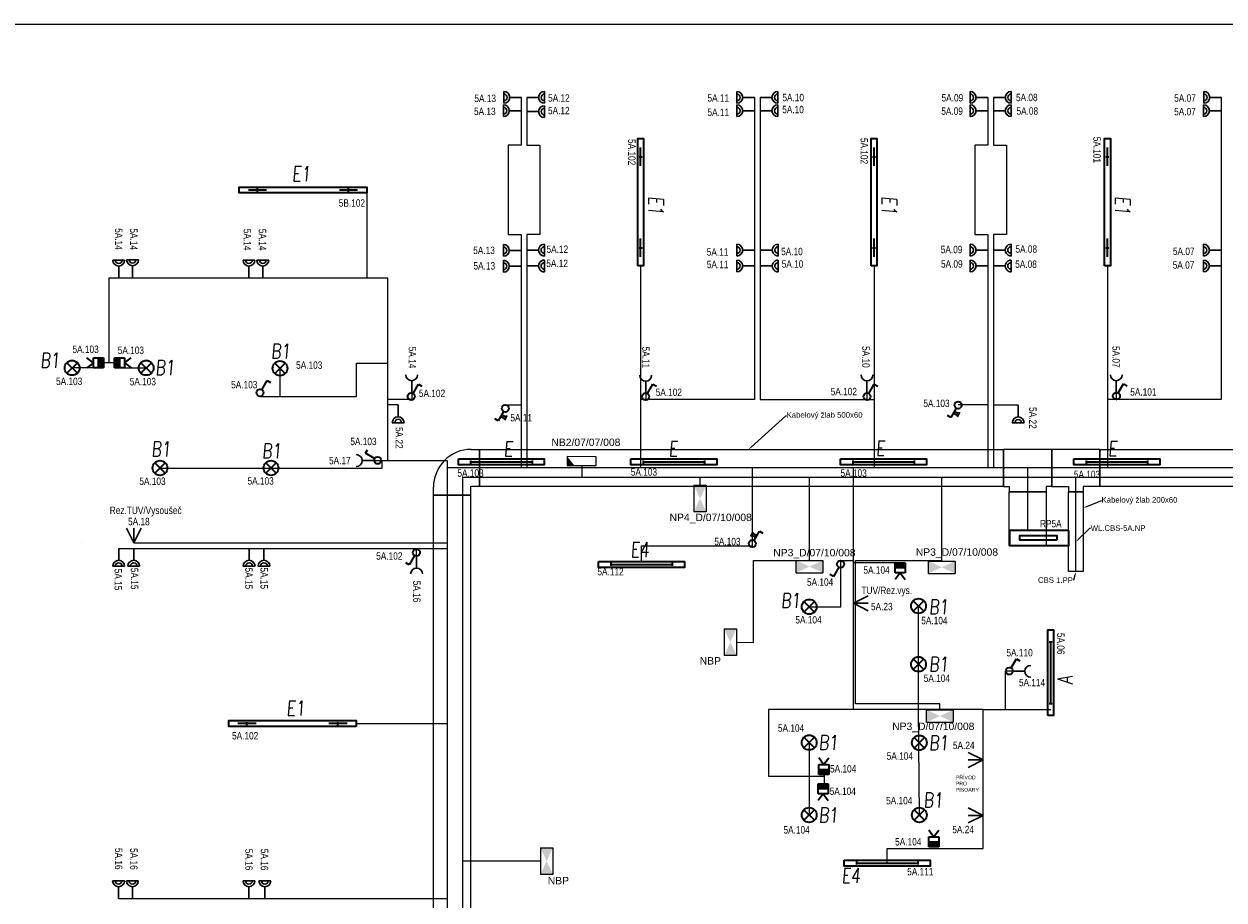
# Model space of a CAD drawing. Header units: millimetres. Extents: x 370888 to 505664, y 284292 to 447185.
# Tile 16 of 41: x 467278 to 483476, y 296150 to 307972. Entities that reach past the tile are written whole.
import ezdxf
from ezdxf import colors
from ezdxf.entities.mleader import LeaderData, LeaderLine
from ezdxf.enums import TextEntityAlignment as Align
from ezdxf.math import Vec2, Vec3

# ---------------------------------------------------------------- set-up
doc = ezdxf.new("R2010")
doc.units = ezdxf.units.MM
doc.header["$LTSCALE"] = 100
doc.layers.get('0').update_dxf_attribs({"color": 21, "linetype": 'CONTINUOUS'})
for name, color, linetype, lineweight in [('2DE_OBL', 91, 'CONTINUOUS', 35), ('2DE_OBL_L1', 91, 'CONTINUOUS', 35), ('E_KABELOVY ŽLAB', 36, 'CONTINUOUS', 25), ('E_NOUZOVÉ+PP OSVĚTLENÍ', 60, 'CONTINUOUS', 25), ('E_ROZVADĚČE', 1, 'CONTINUOUS', 35), ('E_SVĚTLA POPIS', 130, 'CONTINUOUS', 30), ('E_VEDENÍ SILNOPROUD', 50, 'CONTINUOUS', 25), ('E_VEDENÍ_CBS', 214, 'CONTINUOUS', 25), ('E_VYPINACE', 170, 'CONTINUOUS', 35), ('E_ZÁSUVKY POPIS', 111, 'CONTINUOUS', 30), ('E_ZÁSUVKY-DVOJITE', 7, 'CONTINUOUS', 30), ('E_ZÁSUVKY.OST.+VYVODY', 11, 'CONTINUOUS', 30), ('E_ŽLABY', 40, 'CONTINUOUS', 15), ('U1 LIGHTING', 10, 'CONTINUOUS', 35)]:
    doc.layers.add(name, color=color, linetype=linetype, lineweight=lineweight)
for name, color, linetype in [('BEZPECNOSTNE SVETLA', 80, 'CONTINUOUS'), ('E_RÁM', 253, 'CONTINUOUS'), ('GC3_MEP_E_LV_SECURITY LIGHT', 80, 'CONTINUOUS'), ('PIKTOGRAMY', 210, 'CONTINUOUS'), ('PRIPOJKA 230V', 1, 'CONTINUOUS'), ('ŽLAB', 7, 'CONTINUOUS')]:
    doc.layers.add(name, color=color, linetype=linetype)
doc.styles.add('ARIAL', font='arial.ttf')
doc.styles.add('CP_ATTR', font='ROMANS.SHX')
doc.styles.add('CS-ROMANS', font='romans.shx', dxfattribs={"width": 0.75, "oblique": 5})
doc.styles.get("Standard").update_dxf_attribs({"font": 'arial.ttf'})
doc.styles.add('V+P_01_B3_E_FP_001$0$BLOCK', font='romans.shx', dxfattribs={"width": 0.8})

# ---------------------------------------------------------------- blocks, each defined once
blk = doc.blocks.new('A$C3423193F')
at = {"color": 1, "linetype": 'ByBlock'}
for p, q in [((80, 240), (0, 240)), ((80, 240), (160, 240)), ((80, 160), (80, 0))]:
    blk.add_line(p, q, dxfattribs=at)
for radius in [80, 45.2]:
    blk.add_arc((80, 240), radius, 180, 0, dxfattribs=at)
blk = doc.blocks.new('zasuvka_jednoducha')
at = {"color": 1, "lineweight": 30}
blk.add_line((19281, 12983), (19281, 13143), dxfattribs=at)
blk.add_arc((19281, 12903), 80, 0, 180, dxfattribs=at)
blk = doc.blocks.new('*U30')
at = {"color": 0, "linetype": 'ByBlock'}
for p, q in [((24, 249.57), (96, 374.28)), ((96, 374.28), (143.56, 346.82))]:
    blk.add_line(p, q, dxfattribs=at)
blk.add_circle((0, 208), 48, dxfattribs=at)
blk = doc.blocks.new('prepinas-svetel-jednoduchy')
at = {"layer": 'E_VYPINACE', "rotation": 89.99999999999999}
blk.add_blockref('*U30', (208, 2), dxfattribs=at)
blk = doc.blocks.new('E')
at = {"layer": 'U1 LIGHTING', "style": 'CS-ROMANS', "oblique": 5, "width": 0.75}
blk.add_text('E', height=200, dxfattribs=at).set_placement((229480, 21709))
blk = doc.blocks.new('*U32', base_point=(28429, 5840))
at = {"linetype": 'ByBlock'}
blk.add_hatch(color=0, dxfattribs=at).paths.add_polyline_path([(28362, 5840), (28497, 5840), (28497, 5772), (28362, 5772)])
at = {"color": 0, "linetype": 'ByBlock'}
for p, q in [((28429, 5907), (28362, 5997)), ((28429, 5907), (28497, 5997)), ((28362, 5907), (28497, 5907)), ((28362, 5772), (28362, 5907)), ((28362, 5840), (28497, 5840)), ((28497, 5907), (28497, 5772)), ((28497, 5772), (28362, 5772))]:
    blk.add_line(p, q, dxfattribs=at)
blk = doc.blocks.new('pohybove-cidlo-svetla')
at = {"layer": 'E_VYPINACE', "rotation": 180}
blk.add_blockref('*U32', (-1, 30), dxfattribs=at)
blk = doc.blocks.new('*U28', base_point=(57391, -22719))
at = {"lineweight": 30, "ltscale": 0.1}
for p, q in [((57291, -22519), (57391, -22719)), ((57391, -22719), (57391, -22519)), ((57391, -22719), (57491, -22519))]:
    blk.add_line(p, q, dxfattribs=at)
blk = doc.blocks.new('pripojka 230V')
at = {"layer": 'PRIPOJKA 230V', "color": 1, "xscale": -1}
blk.add_blockref('*U28', (0, -2, -40), dxfattribs=at)
blk = doc.blocks.new('Rozvaděč')
at = {"layer": 'E_ROZVADĚČE'}
blk.add_lwpolyline([(2, 6), (802, 6), (802, 206), (2, 206), (2, 6)], dxfattribs=at)
blk.add_lwpolyline([(161, 134), (664, 134), (664, 73), (161, 73)], close=True, dxfattribs=at)
blk = doc.blocks.new('*U24')
at = {"color": 0, "linetype": 'ByBlock'}
for p, q in [((24, 249.57), (96, 374.28)), ((96, 374.28), (143.56, 346.82))]:
    blk.add_line(p, q, dxfattribs=at)
blk.add_circle((0, 208), 48, dxfattribs=at)
blk = doc.blocks.new('tlacitko_prepinac_svetla')
at = {"layer": 'E_VYPINACE'}
for points in [[(16875, 8774), (16940, 8744)], [(16888, 8798), (16951, 8769)], [(16930, 8722), (16960, 8787)]]:
    blk.add_lwpolyline(points, dxfattribs=at)
at = {"layer": 'E_VYPINACE', "rotation": 180}
blk.add_blockref('*U24', (16937, 9090), dxfattribs=at)
blk = doc.blocks.new('*U4374')
for p, q in [((120, 260), (120, 370)), ((120, 370), (620, 370)), ((620, 370), (620, 260)), ((0, -250), (0, 250)), ((0, 250), (110, 250)), ((110, -250), (0, -250))]:
    blk.add_line(p, q)
for radius in [510, 10]:
    blk.add_arc((110, 260), radius, 270, 0)
at = {"style": 'CP_ATTR', "flags": 9}
for tag in ['NAME', 'PRODUCER', 'PRODUCT-TYPE', 'ARTICLE', 'FLOW', 'NUMBER', 'SYSTEM', 'FORM', 'SIZE', 'OTHER']:
    blk.add_attdef(tag, (0, 0), '', height=0.0001, dxfattribs=at)
blk = doc.blocks.new('*U4376')
for p, q in [((0, -250), (0, 250)), ((0, 250), (10960, 250)), ((10960, 250), (10960, -250)), ((10960, -250), (0, -250))]:
    blk.add_line(p, q)
at = {"style": 'CP_ATTR', "flags": 9}
for tag in ['NAME', 'PRODUCER', 'PRODUCT-TYPE', 'ARTICLE', 'FLOW', 'NUMBER', 'SYSTEM', 'FORM', 'SIZE', 'OTHER']:
    blk.add_attdef(tag, (0, 0), '', height=0.0001, dxfattribs=at)
blk = doc.blocks.new('2DELLI009_CZ')
for p, q in [((-0.5, 0.1), (-0.5, -0.1)), ((-0.5, 0), (0.5, 0)), ((0.5, 0.1), (0.5, -0.1))]:
    blk.add_line(p, q)
blk.add_lwpolyline([(-0.7, 0.2), (0.7, 0.2), (0.7, -0.2), (-0.7, -0.2)], close=True)
at = {"linetype": 'ByBlock', "style": 'CP_ATTR', "flags": 9}
for tag, p in [('NAME', (-0.092, -0.018)), ('GROUP', (-0.092, -0.018)), ('NUMBER', (-0.092, -0.018)), ('PRODUCER', (-0.092, -0.018)), ('ARTICLE', (-0.092, -0.018)), ('CHARACTER', (-0.092, -0.018)), ('VOLTAGE', (-0.092, -0.019)), ('WEIGHT', (-0.092, -0.018)), ('OTHER', (-0.092, -0.018)), ('PRODUCT-TYPE', (-0.092, -0.019)), ('ORDER-NO', (-0.092, -0.019)), ('POWER', (-0.092, -0.019))]:
    blk.add_attdef(tag, text='', height=0.00005, dxfattribs=at).set_placement(p, align=Align.MIDDLE_LEFT)
blk = doc.blocks.new('*U48')
at = {"layer": 'GC3_MEP_E_LV_SECURITY LIGHT', "linetype": 'ByBlock'}
for p, q in [((135, 59), (-255, 61)), ((-255, 61), (-255, -59)), ((135, -61), (135, 59)), ((-255, -59), (135, -61))]:
    blk.add_line(p, q, dxfattribs=at)
at = {"layer": 'GC3_MEP_E_LV_SECURITY LIGHT'}
blk.add_solid([(-255, 61), (-255, -59), (-158, -60)], dxfattribs=at)
at = {"layer": 'BEZPECNOSTNE SVETLA', "style": 'ARIAL'}
blk.add_attdef('BEZ.SV', (52, -54), '', height=100, dxfattribs=at)
blk = doc.blocks.new('V+P_01_B3_E_FP_001$0$E-LI-35')
at = {"layer": 'E_NOUZOVÉ+PP OSVĚTLENÍ', "linetype": 'ByBlock'}
for p, q in [((-10.88, -1.92), (10.88, -1.92)), ((-10.88, -12.08), (-10.88, -1.92)), ((10.88, -1.92), (10.88, -12.08)), ((-10.88, -12.08), (10.88, -12.08))]:
    blk.add_line(p, q, dxfattribs=at)
at = {"layer": 'E_NOUZOVÉ+PP OSVĚTLENÍ'}
blk.add_solid([(-10.88, -12.08), (-10.88, -1.92), (10.88, -1.92), (10.88, -12.08)], dxfattribs=at)
at = {"layer": 'E_NOUZOVÉ+PP OSVĚTLENÍ', "style": 'V+P_01_B3_E_FP_001$0$BLOCK', "width": 0.8, "flags": 8}
for tag, p in [('DIVERS.1', (-17.93, -2.11)), ('DIVERS.2', (-16.41, -11.97))]:
    blk.add_attdef(tag, text='', height=7.25, dxfattribs=at).set_placement(p, align=Align.RIGHT)
at = {"layer": 'E_NOUZOVÉ+PP OSVĚTLENÍ', "style": 'V+P_01_B3_E_FP_001$0$BLOCK', "width": 0.8}
for tag, p, height, flags in [('BLOCKNAME', (-6.79, -1.4), 2.54, 3), ('LEISTUNG', (13.35, -11.99), 7.25, 8)]:
    blk.add_attdef(tag, p, '', height=height, dxfattribs=dict(at, flags=flags))
blk.add_attdef('STROMKREIS', text='', height=7.25, dxfattribs=at).set_placement((-11.76, -23.81), align=Align.BOTTOM_CENTER)
blk = doc.blocks.new('*U59')
at = {"layer": 'GC3_MEP_E_LV_SECURITY LIGHT', "xscale": 16.54563019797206, "yscale": 16.54563022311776, "zscale": 16.54563022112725, "rotation": 270.0000000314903}
blk.add_blockref('V+P_01_B3_E_FP_001$0$E-LI-35', (116, 0), dxfattribs=at)
at = {"layer": 'PIKTOGRAMY', "style": 'ARIAL'}
blk.add_attdef('PIKTOGRAM', (162, -40), '', height=100, dxfattribs=at)
blk = doc.blocks.new('*U49')
at = {"layer": 'GC3_MEP_E_LV_SECURITY LIGHT', "xscale": 16.54563019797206, "yscale": 16.54563022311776, "zscale": 16.54563022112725}
blk.add_blockref('V+P_01_B3_E_FP_001$0$E-LI-35', (0, 116), dxfattribs=at)
at = {"layer": 'PIKTOGRAMY', "style": 'ARIAL'}
blk.add_attdef('PIKTOGRAM', (162, -40), '', height=100, dxfattribs=at)
blk = doc.blocks.new('*U61')
at = {"layer": 'GC3_MEP_E_LV_SECURITY LIGHT', "xscale": 16.54563019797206, "yscale": 16.54563022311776, "zscale": 16.54563022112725, "rotation": 270.2193183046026}
blk.add_blockref('V+P_01_B3_E_FP_001$0$E-LI-35', (116, 0), dxfattribs=at)
at = {"layer": 'PIKTOGRAMY', "style": 'ARIAL'}
blk.add_attdef('PIKTOGRAM', (162, -40), '', height=100, dxfattribs=at)
blk = doc.blocks.new('2DELLI018_CZ')
for p, q in [((-0.6, 0), (-0.4, 0)), ((-0.5, 0.1), (-0.5, -0.1)), ((0.4, 0), (0.6, 0)), ((0.5, 0.1), (0.5, -0.1))]:
    blk.add_line(p, q)
blk.add_lwpolyline([(-0.7, 0.2), (0.7, 0.2), (0.7, -0.2), (-0.7, -0.2)], close=True)
at = {"linetype": 'ByBlock', "style": 'CP_ATTR', "flags": 9}
for tag, p in [('NAME', (-0.092, -0.018)), ('GROUP', (-0.092, -0.018)), ('NUMBER', (-0.092, -0.018)), ('PRODUCER', (-0.092, -0.018)), ('ARTICLE', (-0.092, -0.018)), ('CHARACTER', (-0.092, -0.018)), ('VOLTAGE', (-0.092, -0.019)), ('WEIGHT', (-0.092, -0.018)), ('OTHER', (-0.092, -0.018)), ('PRODUCT-TYPE', (-0.092, -0.019)), ('ORDER-NO', (-0.092, -0.019)), ('POWER', (-0.092, -0.019))]:
    blk.add_attdef(tag, text='', height=0.00005, dxfattribs=at).set_placement(p, align=Align.MIDDLE_LEFT)
blk = doc.blocks.new('E1')
at = {"layer": 'U1 LIGHTING', "style": 'CS-ROMANS', "oblique": 5, "width": 0.75}
blk.add_text('E1', height=200, dxfattribs=at).set_placement((229480, 21709))
blk = doc.blocks.new('E4')
at = {"layer": 'U1 LIGHTING', "style": 'CS-ROMANS', "oblique": 5, "width": 0.75}
blk.add_text('E4', height=200, dxfattribs=at).set_placement((229480, 21709))
blk = doc.blocks.new('2DELLI_01_CZ')
for p, q in [((-0.354, 0.354), (0.354, -0.354)), ((-0.354, -0.354), (0.354, 0.354))]:
    blk.add_line(p, q)
blk.add_circle((0, 0), 0.5)
at = {"linetype": 'ByBlock', "style": 'CP_ATTR', "flags": 9}
for tag, p in [('NAME', (-0.092, -0.018)), ('GROUP', (-0.092, -0.018)), ('NUMBER', (-0.092, -0.018)), ('PRODUCER', (-0.092, -0.018)), ('ARTICLE', (-0.092, -0.018)), ('CHARACTER', (-0.092, -0.018)), ('VOLTAGE', (-0.092, -0.019)), ('WEIGHT', (-0.092, -0.018)), ('OTHER', (-0.092, -0.018)), ('PRODUCT-TYPE', (-0.092, -0.019)), ('ORDER-NO', (-0.092, -0.019)), ('POWER', (-0.092, -0.019))]:
    blk.add_attdef(tag, text='', height=0.00005, dxfattribs=at).set_placement(p, align=Align.MIDDLE_LEFT)
blk = doc.blocks.new('B1')
at = {"layer": 'U1 LIGHTING', "style": 'CS-ROMANS', "oblique": 5, "width": 0.75}
blk.add_text('B1', height=200, dxfattribs=at).set_placement((229480, 21709))
blk = doc.blocks.new('*U4385')
for p, q in [((0, -100), (0, 100)), ((0, 100), (1075, 100)), ((1075, 100), (1075, -100)), ((1075, -100), (0, -100))]:
    blk.add_line(p, q)
at = {"style": 'CP_ATTR', "flags": 9}
for tag in ['NAME', 'PRODUCER', 'PRODUCT-TYPE', 'ARTICLE', 'FLOW', 'NUMBER', 'SYSTEM', 'FORM', 'SIZE', 'OTHER']:
    blk.add_attdef(tag, (0, 0), '', height=0.0001, dxfattribs=at)
blk = doc.blocks.new('*U4386')
for p, q in [((225, 325), (225, 325)), ((225, 325), (425, 325)), ((225, 250), (225, 325)), ((425, 325), (425, 325)), ((425, 250), (425, 325)), ((0, -250), (0, 250)), ((0, 250), (0, 250)), ((0, 250), (225, 250)), ((650, 250), (425, 250)), ((650, 250), (650, 250)), ((650, 250), (650, -250)), ((0, -250), (0, -250)), ((0, -250), (650, -250)), ((650, -250), (650, -250))]:
    blk.add_line(p, q)
at = {"style": 'CP_ATTR', "flags": 9}
for tag in ['NAME', 'PRODUCER', 'PRODUCT-TYPE', 'ARTICLE', 'FLOW', 'NUMBER', 'SYSTEM', 'FORM', 'SIZE', 'OTHER']:
    blk.add_attdef(tag, (0, 0), '', height=0.0001, dxfattribs=at)
blk = doc.blocks.new('*U4387')
for p, q in [((0, -250), (0, 250)), ((0, 250), (7077, 250)), ((7077, 250), (7077, -250)), ((7077, -250), (0, -250))]:
    blk.add_line(p, q)
at = {"style": 'CP_ATTR', "flags": 9}
for tag in ['NAME', 'PRODUCER', 'PRODUCT-TYPE', 'ARTICLE', 'FLOW', 'NUMBER', 'SYSTEM', 'FORM', 'SIZE', 'OTHER']:
    blk.add_attdef(tag, (0, 0), '', height=0.0001, dxfattribs=at)
blk = doc.blocks.new('*U4388')
for p, q in [((0, -250), (0, 250)), ((0, 250), (6662.5, 250)), ((6662.5, 250), (6662.5, -250)), ((6662.5, -250), (0, -250))]:
    blk.add_line(p, q)
at = {"style": 'CP_ATTR', "flags": 9}
for tag in ['NAME', 'PRODUCER', 'PRODUCT-TYPE', 'ARTICLE', 'FLOW', 'NUMBER', 'SYSTEM', 'FORM', 'SIZE', 'OTHER']:
    blk.add_attdef(tag, (0, 0), '', height=0.0001, dxfattribs=at)
blk = doc.blocks.new('*U4389')
for p, q in [((75, 325), (75, 325)), ((75, 325), (575, 325)), ((75, 250), (75, 325)), ((575, 325), (575, 325)), ((575, 250), (575, 325)), ((0, -250), (0, 250)), ((0, 250), (0, 250)), ((0, 250), (75, 250)), ((650, 250), (575, 250)), ((650, 250), (650, 250)), ((650, 250), (650, -250)), ((0, -250), (0, -250)), ((0, -250), (650, -250)), ((650, -250), (650, -250))]:
    blk.add_line(p, q)
at = {"style": 'CP_ATTR', "flags": 9}
for tag in ['NAME', 'PRODUCER', 'PRODUCT-TYPE', 'ARTICLE', 'FLOW', 'NUMBER', 'SYSTEM', 'FORM', 'SIZE', 'OTHER']:
    blk.add_attdef(tag, (0, 0), '', height=0.0001, dxfattribs=at)
blk = doc.blocks.new('*U4390')
for p, q in [((0, -250), (0, 250)), ((0, 250), (721, 250)), ((721, 250), (721, -250)), ((721, -250), (0, -250))]:
    blk.add_line(p, q)
at = {"style": 'CP_ATTR', "flags": 9}
for tag in ['NAME', 'PRODUCER', 'PRODUCT-TYPE', 'ARTICLE', 'FLOW', 'NUMBER', 'SYSTEM', 'FORM', 'SIZE', 'OTHER']:
    blk.add_attdef(tag, (0, 0), '', height=0.0001, dxfattribs=at)
blk = doc.blocks.new('A')
at = {"layer": 'U1 LIGHTING', "style": 'CS-ROMANS', "oblique": 5, "width": 0.75}
blk.add_text('A', height=200, dxfattribs=at).set_placement((229480, 21709))

msp = doc.modelspace()

# ---------------------------------------------------------------- linework, layer by layer
at = {"layer": 'E_RÁM', "color": 252, "true_color": 0x939598}
msp.add_lwpolyline([(493617, 284292), (467037, 284292), (467037, 307972), (493617, 307972)], close=True, dxfattribs=at)
at = {"layer": 'E_VEDENÍ SILNOPROUD'}
for p, q in [((473989, 306982), (473989, 306335)), ((474064, 306982), (474064, 306335)), ((477139, 306982), (477139, 302907)), ((477214, 306982), (477214, 302907)), ((480289, 306982), (480289, 306335)), ((480364, 306982), (480364, 306335)), ((483439, 306982), (483439, 302907)), ((473989, 306335), (473814, 306335)), ((473814, 306335), (473814, 305130)), ((474064, 306335), (474239, 306335)), ((474239, 306335), (474239, 305130)), ((480289, 306335), (480114, 306335)), ((480114, 306335), (480114, 305130)), ((480364, 306335), (480539, 306335)), ((480539, 306335), (480539, 305130)), ((471904, 305732), (471904, 304546)), ((473814, 305130), (473989, 305130)), ((473989, 305130), (473989, 301982)), ((474239, 305130), (474064, 305130)), ((474064, 305130), (474064, 301982)), ((480114, 305130), (480289, 305130)), ((480289, 305130), (480289, 301982)), ((480539, 305130), (480364, 305130)), ((480364, 305130), (480364, 301982)), ((475602, 304707), (475602, 301982)), ((478752, 304707), (478752, 301982)), ((481902, 304707), (481902, 301982)), ((468424, 304546), (472189, 304546)), ((468427, 303399), (468427, 304545)), ((472189, 302081), (472189, 304546)), ((468352, 303331), (467927, 303331)), ((468352, 303399), (468352, 303331)), ((468502, 303331), (468502, 303399)), ((468502, 303399), (468502, 303331)), ((468502, 303331), (468927, 303331)), ((468502, 303331), (468642, 303331)), ((470733, 303325), (470733, 302946)), ((471764, 302946), (471764, 303395)), ((471764, 303395), (472189, 303395)), ((470465, 302946), (471764, 302946)), ((472511, 302998), (472512, 302907)), ((475670, 302990), (475670, 302907)), ((478657, 302996), (478657, 302907)), ((482022, 302997), (482022, 302907)), ((472512, 302907), (472189, 302903)), ((472328, 302832), (472189, 302832)), ((473777, 302832), (473989, 302832)), ((475670, 302907), (475602, 302907)), ((477139, 302907), (475670, 302907)), ((477214, 302907), (478657, 302907)), ((478657, 302907), (478752, 302907)), ((480289, 302832), (479890, 302832)), ((480698, 302829), (480364, 302829)), ((483439, 302907), (481902, 302907)), ((469114, 301978), (472114, 301978)), ((472003, 302081), (472992, 302080)), ((472114, 301978), (472114, 302081)), ((472992, 302080), (472992, 290285)), ((488539, 301982), (473001, 301982)), ((477111, 300932), (477111, 301982)), ((478477, 298722), (478477, 301982)), ((480827, 301136), (480827, 301982)), ((468056, 300970), (468056, 300970)), ((468556, 300895), (473001, 300895)), ((468760, 300971), (473001, 300970)), ((472577, 300790), (472577, 300899)), ((475613, 300719), (475613, 300932)), ((475613, 300932), (477111, 300932)), ((478302, 300732), (478477, 300732)), ((478302, 300107), (478302, 300732)), ((479106, 300701), (478477, 300701)), ((477877, 300107), (478302, 300107)), ((479353, 298722), (479353, 300118)), ((480527, 298722), (480527, 299238)), ((480627, 299237), (480527, 299238)), ((478482, 298722), (477327, 298722)), ((477327, 298722), (477327, 297822)), ((480225, 298722), (478482, 298722)), ((479364, 297297), (479353, 298722)), ((480227, 296847), (480225, 298722)), ((480225, 298722), (480527, 298722)), ((480527, 298722), (481137, 298722)), ((471762, 298532), (472992, 298532)), ((477877, 298275), (477877, 297822)), ((477327, 297822), (478077, 297822)), ((477877, 297822), (477877, 297297)), ((478077, 297822), (478077, 297844)), ((478077, 297844), (478077, 297722)), ((478929, 296648), (478929, 296847)), ((478929, 296847), (480227, 296847)), ((468554, 296170), (473001, 296170))]:
    msp.add_line(p, q, dxfattribs=at)
msp.add_lwpolyline([(468502, 303399), (468352, 303399)], dxfattribs=at)
at = {"layer": 'E_VEDENÍ_CBS'}
for p, q in [((474806, 302014), (474806, 301857)), ((473199, 301857), (486512, 301857)), ((473199, 301857), (473199, 290474)), ((476404, 301747), (476404, 301857)), ((477881, 300734), (477881, 301857)), ((479668, 300725), (479668, 301857)), ((481477, 300582), (481477, 301857)), ((477127, 300732), (477881, 300734)), ((477127, 299627), (477127, 300732)), ((478502, 298797), (478502, 300732)), ((478502, 300732), (479668, 300732)), ((476896, 299632), (477127, 299627)), ((479642, 298797), (478502, 298797)), ((479642, 298717), (479642, 298797)), ((474249, 296675), (473199, 296675))]:
    msp.add_line(p, q, dxfattribs=at)

# ---------------------------------------------------------------- block references
for p in [(241416, 284143), (241340, 276930)]:
    msp.add_blockref('E1', p)
for name, p, rotation in [('E1', (454000, 535129), 270), ('E1', (457150, 535129), 270), ('E1', (460300, 535129), 270), ('Rozvaděč', (481383, 301142), 180)]:
    msp.add_blockref(name, p, dxfattribs=dict(rotation=rotation))
at = {"layer": '2DE_OBL', "yscale": 200}
for name, p, xscale, zscale, rotation in [('2DELLI018_CZ', (475602, 305567), 1228.571428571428, 1000, 89.99999999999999), ('2DELLI018_CZ', (478752, 305567), 1228.571428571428, 1000, 89.99999999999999), ('2DELLI018_CZ', (481902, 305567), 1228.571428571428, 1000, 89.99999999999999), ('2DELLI018_CZ', (471044, 305732), 1228.571428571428, 1000, 180), ('2DELLI_01_CZ', (467927, 303331), 200, 100, 180), ('2DELLI_01_CZ', (468927, 303331), 200, 100, 180), ('2DELLI018_CZ', (470902, 298532), 1228.571428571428, 1000, 180)]:
    msp.add_blockref(name, p, dxfattribs=dict(at, xscale=xscale, zscale=zscale, rotation=rotation))
at = {"layer": '2DE_OBL', "xscale": 200, "yscale": 200, "zscale": 100}
for p in [(470733, 303325), (469114, 301980), (470612, 301980), (477877, 300107), (479353, 300118), (479353, 299332), (477877, 298275), (479364, 298272), (477877, 297297), (479364, 297297)]:
    msp.add_blockref('2DELLI_01_CZ', p, dxfattribs=at)
at = {"layer": '2DE_OBL_L1', "xscale": 828.5714285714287, "yscale": 200, "zscale": 1000}
for p in [(473721, 302063), (476050, 302063), (478880, 302063), (482031, 302062), (475613, 300679), (478929, 296648)]:
    msp.add_blockref('2DELLI009_CZ', p, dxfattribs=at)
at = {"layer": '2DE_OBL_L1', "xscale": 828.5714285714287, "yscale": 200, "zscale": 1000, "rotation": 90}
msp.add_blockref('2DELLI009_CZ', (481137, 299218), dxfattribs=at)
at = {"layer": 'E_NOUZOVÉ+PP OSVĚTLENÍ'}
ref = msp.add_blockref('*U48', (474866, 302074), dxfattribs=at)
ref.add_attrib('BEZ.SV', 'NB2/07/07/008', (474397, 302277), dxfattribs={"layer": 'BEZPECNOSTNE SVETLA', "height": 100, "style": 'ARIAL'})
ref = msp.add_blockref('*U59', (476404, 301567), dxfattribs=at)
ref.add_attrib('PIKTOGRAM', 'NP4_D/07/10/008', (475992, 301264), dxfattribs={"height": 100, "style": 'ARIAL'})
ref = msp.add_blockref('*U49', (477881, 300650), dxfattribs=at)
ref.add_attrib('PIKTOGRAM', 'NP3_D/07/10/008', (477392, 300788), dxfattribs={"height": 100, "style": 'ARIAL'})
ref = msp.add_blockref('*U49', (479668, 300641), dxfattribs=at)
ref.add_attrib('PIKTOGRAM', 'NP3_D/07/10/008', (479316, 300796), dxfattribs={"height": 100, "style": 'ARIAL'})
ref = msp.add_blockref('*U61', (476812, 299631), dxfattribs=at)
ref.add_attrib('PIKTOGRAM', 'NBP', (476399, 299328), dxfattribs={"height": 100, "style": 'ARIAL'})
ref = msp.add_blockref('*U49', (479642, 298633), dxfattribs=at)
ref.add_attrib('PIKTOGRAM', 'NP3_D/07/10/008', (478997, 298444), dxfattribs={"height": 100, "style": 'ARIAL'})
ref = msp.add_blockref('*U61', (474333, 296676), dxfattribs=at)
ref.add_attrib('PIKTOGRAM', 'NBP', (474348, 296362), dxfattribs={"height": 100, "style": 'ARIAL'})
at = {"layer": 'E_VEDENÍ_CBS', "rotation": 90}
msp.add_blockref('A', (503139, 69581), dxfattribs=at)
at = {"layer": 'E_VYPINACE'}
for p, rotation in [((470461, 302995), 270), ((472503, 302946), 270), ((475668, 302944), 270), ((478656, 302945), 270), ((482022, 302952), 270), ((472577, 300839), 89.99999999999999)]:
    msp.add_blockref('prepinas-svetel-jednoduchy', p, dxfattribs=dict(at, rotation=rotation))
at = {"layer": 'E_ZÁSUVKY-DVOJITE', "xscale": -1}
for p, rotation in [((473995, 307062), 89.99999999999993), ((477139, 307062), 89.99999999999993), ((480289, 307062), 89.99999999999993), ((483444, 307062), 89.99999999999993), ((473989, 306882), 89.99999999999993), ((477139, 306882), 89.99999999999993), ((480289, 306882), 89.99999999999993), ((483439, 306882), 89.99999999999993), ((474064, 304841), 269.9999999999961), ((477219, 304841), 269.9999999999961), ((480364, 304841), 269.9999999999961), ((474064, 304627), 269.9999999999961), ((477219, 304627), 269.9999999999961), ((480364, 304627), 269.9999999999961), ((472248, 302832), 180), ((480618, 302829), 180), ((468476, 300895), 180), ((468679, 300895), 180), ((470236, 300895), 180), ((470437, 300895), 180)]:
    msp.add_blockref('A$C3423193F', p, dxfattribs=dict(at, rotation=rotation))
at = {"layer": 'E_ZÁSUVKY-DVOJITE'}
for p, rotation in [((474064, 307062), 270), ((477214, 307062), 270), ((480364, 307062), 270), ((474064, 306870), 270), ((477214, 306882), 270), ((480364, 306882), 270), ((473989, 304837), 89.99999999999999), ((477139, 304841), 89.99999999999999), ((480289, 304841), 89.99999999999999), ((483439, 304841), 89.99999999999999), ((473989, 304623), 89.99999999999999), ((477139, 304627), 89.99999999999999), ((480289, 304627), 89.99999999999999), ((483439, 304627), 89.99999999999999)]:
    msp.add_blockref('A$C3423193F', p, dxfattribs=dict(at, rotation=rotation))
for p in [(468476, 304546), (468663, 304550), (470234, 304546), (470421, 304546), (468474, 296170), (468661, 296170), (470234, 296170), (470449, 296169)]:
    msp.add_blockref('A$C3423193F', p, dxfattribs=at)
at = {"layer": 'E_ZÁSUVKY.OST.+VYVODY', "color": 1}
for name, p, rotation in [('zasuvka_jednoducha', (491792, 316141), 180), ('zasuvka_jednoducha', (494951, 316134), 180), ('zasuvka_jednoducha', (497938, 316139), 180), ('zasuvka_jednoducha', (501303, 316141), 180), ('zasuvka_jednoducha', (458860, 321362), 270), ('tlacitko_prepinac_svetla', (494046, 309842), 180), ('zasuvka_jednoducha', (493770, 279956), 89.99999999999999)]:
    msp.add_blockref(name, p, dxfattribs=dict(at, rotation=rotation))
for name, p in [('tlacitko_prepinac_svetla', (456838, 293902)), ('tlacitko_prepinac_svetla', (462950, 293947)), ('zasuvka_jednoducha', (453296, 287647))]:
    msp.add_blockref(name, p, dxfattribs=at)
at = {"layer": 'E_ZÁSUVKY.OST.+VYVODY'}
for p, rotation in [((478477, 300154), 270), ((480222, 298040), 90), ((480222, 297292), 90)]:
    msp.add_blockref('pripojka 230V', p, dxfattribs=dict(at, rotation=rotation))
at = {"layer": 'E_ŽLABY'}
for name, p in [('B1', (241131, 281747)), ('B1', (238018, 281625)), ('B1', (239570, 281526)), ('B1', (239516, 280428)), ('B1', (241009, 280403)), ('*U4388', (481802, 301982)), ('E4', (245984, 279070)), ('B1', (248015, 278382)), ('B1', (250014, 278298)), ('B1', (250014, 277523)), ('B1', (248526, 276466)), ('B1', (250014, 276463)), ('B1', (249939, 275690)), ('B1', (248526, 275488)), ('E4', (248833, 274671))]:
    msp.add_blockref(name, p, dxfattribs=at)
at = {"layer": 'E_ŽLABY', "zscale": 50, "rotation": 180}
for name, p in [('*U4374', (473425, 301982)), ('*U4389', (481152, 301982)), ('*U4386', (481802, 301982))]:
    msp.add_blockref(name, p, dxfattribs=at)
at = {"layer": 'E_ŽLABY'}
for name, p, rotation in [('*U4387', (480502, 301982), 180), ('*U4390', (480827, 301657), 270), ('*U4385', (481477, 300582), 90.00000000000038), ('*U4376', (473055, 301612), 270)]:
    msp.add_blockref(name, p, dxfattribs=dict(at, rotation=rotation))
at = {"layer": 'U1 LIGHTING'}
for p in [(244272, 280431), (246499, 280433), (249296, 280438), (252430, 280434)]:
    msp.add_blockref('E', p, dxfattribs=at)
at = {"layer": 'ŽLAB'}
for name, p, rotation in [('pohybove-cidlo-svetla', (468254, 303398), 269.9999999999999), ('pohybove-cidlo-svetla', (468599, 303399), 89.99999999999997), ('prepinas-svetel-jednoduchy', (478302, 300683), 89.99999999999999), ('prepinas-svetel-jednoduchy', (480577, 299240), 270), ('pohybove-cidlo-svetla', (478071, 297942), 180), ('pohybove-cidlo-svetla', (479556, 296965), 180)]:
    msp.add_blockref(name, p, dxfattribs=dict(at, rotation=rotation))
for name, p in [('prepinas-svetel-jednoduchy', (472052, 302081)), ('pripojka 230V', (468760, 300971)), ('pohybove-cidlo-svetla', (479107, 300603)), ('pohybove-cidlo-svetla', (478067, 297621))]:
    msp.add_blockref(name, p, dxfattribs=at)

# ---------------------------------------------------------------- texts
at = {"layer": 'E_SVĚTLA POPIS', "width": 0.8}
for s, p in [('5A.102', (475433, 306420)), ('5A.102', (478570, 306435)), ('5A.101', (481713, 306451)), ('5A.07', (481970, 303627)), ('5A.06', (481224, 299755))]:
    msp.add_text(s, height=100, rotation=270, dxfattribs=at).set_placement(p)
for s, p in [('5B.102', (471527, 305507)), ('5A.103', (467932, 303533)), ('5A.103', (468543, 303519)), ('5A.103', (470951, 303319)), ('5A.103', (467710, 303100)), ('5A.103', (468705, 303097)), ('5A.103', (470074, 303055)), ('5A.102', (472608, 302938)), ('5A.102', (475805, 302952)), ('5A.102', (478167, 302962)), ('5A.101', (482211, 302957)), ('5A.103', (479418, 302803)), ('5A.11', (473843, 302609)), ('5A.103', (471683, 302289)), ('5A.103', (473128, 301862)), ('5A.103', (475469, 301877)), ('5A.103', (478300, 301862)), ('5A.103', (481450, 301844)), ('5A.103', (468835, 301752)), ('5A.103', (470295, 301756)), ('5A.103', (476596, 300938)), ('5A.102', (472032, 300743)), ('5A.104', (478609, 300554)), ('5A.112', (475018, 300532)), ('5A.104', (477847, 300391)), ('5A.104', (477690, 299882)), ('5A.104', (479390, 299872)), ('5A.110', (480540, 299439)), ('5A.104', (479423, 299093)), ('5A.102', (470086, 298317)), ('5A.104', (477455, 298421)), ('5A.104', (478923, 298043)), ('5A.104', (478158, 297871)), ('5A.104', (478153, 297568)), ('5A.104', (478915, 297442)), ('5A.104', (477530, 297047)), ('5A.104', (479037, 296886)), ('5A.111', (479200, 296483))]:
    msp.add_text(s, height=100, dxfattribs=at).set_placement(p)
at = {"layer": 'E_ZÁSUVKY POPIS', "width": 0.8}
for s, p in [('5A.13', (473357, 306919)), ('5A.12', (474352, 306924)), ('5A.11', (476504, 306924)), ('5A.10', (477515, 306930)), ('5A.09', (479664, 306927)), ('5A.08', (480668, 306931)), ('5A.07', (482804, 306923)), ('5A.13', (473352, 306743)), ('5A.12', (474351, 306754)), ('5A.11', (476504, 306731)), ('5A.10', (477513, 306768)), ('5A.09', (479660, 306747)), ('5A.08', (480675, 306748)), ('5A.07', (482804, 306740)), ('5A.13', (473342, 304868)), ('5A.12', (474331, 304883)), ('5A.11', (476494, 304845)), ('5A.10', (477498, 304852)), ('5A.09', (479653, 304879)), ('5A.08', (480661, 304885)), ('5A.07', (482787, 304855)), ('5A.13', (473345, 304659)), ('5A.12', (474328, 304692)), ('5A.11', (476495, 304677)), ('5A.10', (477506, 304684)), ('5A.09', (479656, 304684)), ('5A.08', (480658, 304681)), ('5A.07', (482784, 304670)), ('5A.17', (471395, 302031)), ('Rez.TUV/Vysoušeč', (468436, 301359)), ('5A.18', (468682, 301208)), ('RP5A', (480993, 301179)), ('TUV/Rez.vys.', (478583, 300279)), ('5A.23', (478711, 300060)), ('5A.114', (480708, 299035)), ('5A.24', (479817, 298187)), ('5A.24', (479809, 297051))]:
    msp.add_text(s, height=100, dxfattribs=at).set_placement(p)
for s, p in [('5A.14', (468507, 305216)), ('5A.14', (468710, 305214)), ('5A.14', (470243, 305208)), ('5A.14', (470447, 305208)), ('5A.14', (472470, 303617)), ('5A.11', (475623, 303619)), ('5A.10', (478593, 303626)), ('5A.22', (480846, 302802)), ('5A.22', (472294, 302533)), ('5A.15', (468500, 300621)), ('5A.15', (468720, 300633)), ('5A.15', (470264, 300637)), ('5A.15', (470470, 300639)), ('5A.16', (472531, 300459)), ('5A.16', (468506, 296853)), ('5A.16', (468711, 296850)), ('5A.16', (470265, 296842)), ('5A.16', (470474, 296842))]:
    msp.add_text(s, height=100, rotation=270, dxfattribs=at).set_placement(p)
at = {"layer": 'E_ZÁSUVKY POPIS', "insert": (479857, 297830), "char_height": 50, "attachment_point": 1}
msp.add_mtext_dynamic_manual_height_columns('PŘÍVOD PRO PISOÁRY', width=210, gutter_width=12.5, heights=[0], dxfattribs=at)

# ---------------------------------------------------------------- leaders
at = {"layer": 'E_KABELOVY ŽLAB'}
ml = msp.add_multileader_mtext('Standard', dxfattribs=at)
ml.set_content('Kabelový žlab 500x60', color=256, style='ARIAL')
ml.set_leader_properties()
ml.build(insert=Vec2(0, 0))
ml.multileader.update_dxf_attribs({"arrow_head_size": 50})
ctx = ml.context
ctx.base_point, ctx.char_height, ctx.arrow_head_size, ctx.plane_origin = Vec3(477570, 302686), 75, 50, Vec3(477043, 302219)
notes = []
notes.append((ctx, [(0, (1, 1, 0), (477562, 302686), (1, 0), 8, [(0, [(477055, 302228)], 0, [])])]))
ctx.mtext.insert, ctx.mtext.flow_direction = Vec3(477572, 302734), 5
ml = msp.add_multileader_mtext('Standard', dxfattribs=at)
ml.set_content('Kabelový žlab 200x60', color=256, style='ARIAL')
ml.set_leader_properties()
ml.build(insert=Vec2(0, 0))
ml.multileader.update_dxf_attribs({"arrow_head_size": 50})
ctx = ml.context
ctx.base_point, ctx.char_height, ctx.arrow_head_size, ctx.plane_origin = Vec3(481821, 301539), 75, 50, Vec3(481564, 301110)
notes.append((ctx, [(0, (1, 1, 0), (481813, 301539), (1, 0), 8, [(0, [(481577, 301441)], 0, [])])]))
ctx.mtext.insert, ctx.mtext.flow_direction = Vec3(481823, 301588), 5
at = {"layer": 'E_VEDENÍ_CBS'}
ml = msp.add_multileader_mtext('Standard', dxfattribs=at)
ml.set_content('WL.CBS-5A.NP', color=256, style='ARIAL')
ml.set_leader_properties()
ml.build(insert=Vec2(0, 0))
ml.multileader.update_dxf_attribs({"arrow_head_size": 50})
ctx = ml.context
ctx.base_point, ctx.char_height, ctx.arrow_head_size, ctx.plane_origin = Vec3(481675, 301169), 75, 50, Vec3(482177, 300973)
notes.append((ctx, [(0, (1, 1, 0), (481667, 301169), (1, 0), 8, [(0, [(481474, 300982)], 0, [])])]))
ctx.mtext.insert, ctx.mtext.flow_direction = Vec3(481677, 301207), 5
ml = msp.add_multileader_mtext('Standard', dxfattribs=at)
ml.set_content('CBS 1.PP', color=256, style='ARIAL')
ml.set_leader_properties()
ml.build(insert=Vec2(0, 0))
ml.multileader.update_dxf_attribs({"arrow_head_size": 50})
ctx = ml.context
ctx.base_point, ctx.char_height, ctx.arrow_head_size, ctx.plane_origin = Vec3(480973, 300467), 75, 50, Vec3(481475, 300271)
ctx.text_align_type = 2
notes.append((ctx, [(0, (1, 1, 0), (481447, 300467), (-1, 0), 8, [(0, [(481476, 300583)], 0, [])])]))
ctx.mtext.insert, ctx.mtext.alignment, ctx.mtext.flow_direction = Vec3(481437, 300505), 3, 5
for ctx, leaders in notes:
    for number, flags, end, landing, length, lines in leaders:
        leader = LeaderData()
        leader.index, (leader.has_last_leader_line, leader.has_dogleg_vector, leader.attachment_direction) = number, flags
        leader.last_leader_point, leader.dogleg_vector, leader.dogleg_length = Vec3(end), Vec3(landing), length
        for number, points, colour, breaks in lines:
            line = LeaderLine()
            line.index, line.vertices, line.color, line.breaks = number, Vec3.list(points), colors.encode_raw_color(colour), breaks
            leader.lines.append(line)
        ctx.leaders.append(leader)

doc.saveas('drawing.dxf')
